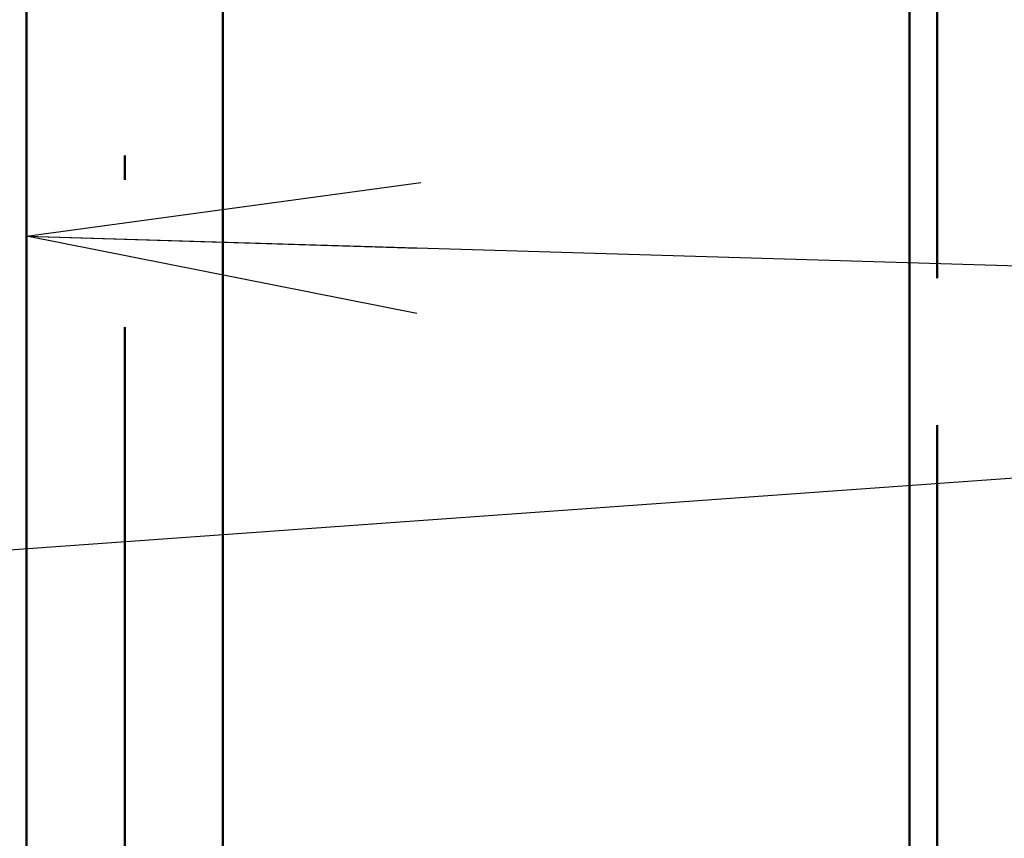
# Paper-space layout 'Layout1' of a CAD drawing. Extents: x -2 to 1033, y -36 to 596.
# Tile 159 of 256: x 372.47 to 377.49, y 424.28 to 428.45. Entities that reach past the tile are written whole.
import ezdxf

# ---------------------------------------------------------------- set-up
doc = ezdxf.new("R2010")
doc.units = 0
doc.linetypes.add('ACAD_ISO02W100', pattern=[15, 12, -3])
doc.linetypes.add('ACAD_ISO04W100', pattern=[30.5, 24, -3, 0.5, -3])
for name, color, linetype, lineweight in [('SS_POPIS_PROFILU', 13, 'CONTINUOUS', 25), ('SS_ZEBRIK KOŠ', 75, 'CONTINUOUS', 50), ('SS_ZEBRIKY', 24, 'CONTINUOUS', 50)]:
    doc.layers.add(name, color=color, linetype=linetype, lineweight=lineweight)

psp = doc.layouts.get("Layout1")

# ---------------------------------------------------------------- linework, layer by layer
at = {"layer": 'SS_POPIS_PROFILU', "color": 0, "linetype": 'ByBlock'}
for p, q in [((372.5063, 427.3477), (374.5154, 427.6211)), ((374.4955, 426.9547), (372.5063, 427.3477)), ((372.5063, 427.3477), (374.5054, 427.2879))]:
    psp.add_line(p, q, dxfattribs=at)
at = {"layer": 'SS_POPIS_PROFILU', "color": 13}
for points in [[(372.5063, 427.3477), (388.1864, 426.8788), (399.4245, 426.8788)], [(367.2001, 425.3761), (388.1864, 426.8788), (399.4245, 426.8788)]]:
    psp.add_lwpolyline(points, dxfattribs=at)
at = {"layer": 'SS_ZEBRIK KOŠ', "color": 1, "linetype": 'Continuous', "ltscale": 0.25}
for p, q in [((372.5063, 546.985), (372.5063, 420.885)), ((373.5063, 420.885), (373.5063, 546.985))]:
    psp.add_line(p, q, dxfattribs=at)
at = {"layer": 'SS_ZEBRIK KOŠ', "color": 7, "linetype": 'ACAD_ISO04W100', "ltscale": 0.25}
psp.add_line((373.0063, 420.885), (373.0063, 546.985), dxfattribs=at)
at = {"layer": 'SS_ZEBRIKY', "color": 7, "linetype": 'ACAD_ISO04W100', "ltscale": 0.25}
psp.add_line((377.0063, 524.985), (377.0063, 378.385), dxfattribs=at)
at = {"layer": 'SS_ZEBRIKY', "color": 3, "linetype": 'ACAD_ISO02W100', "ltscale": 0.25}
psp.add_line((377.1463, 378.385), (377.1463, 524.985), dxfattribs=at)
at = {"layer": 'SS_ZEBRIKY', "color": 1, "linetype": 'Continuous', "ltscale": 0.25}
psp.add_line((377.0063, 452.285), (377.0063, 421.885), dxfattribs=at)

doc.saveas('drawing.dxf')
